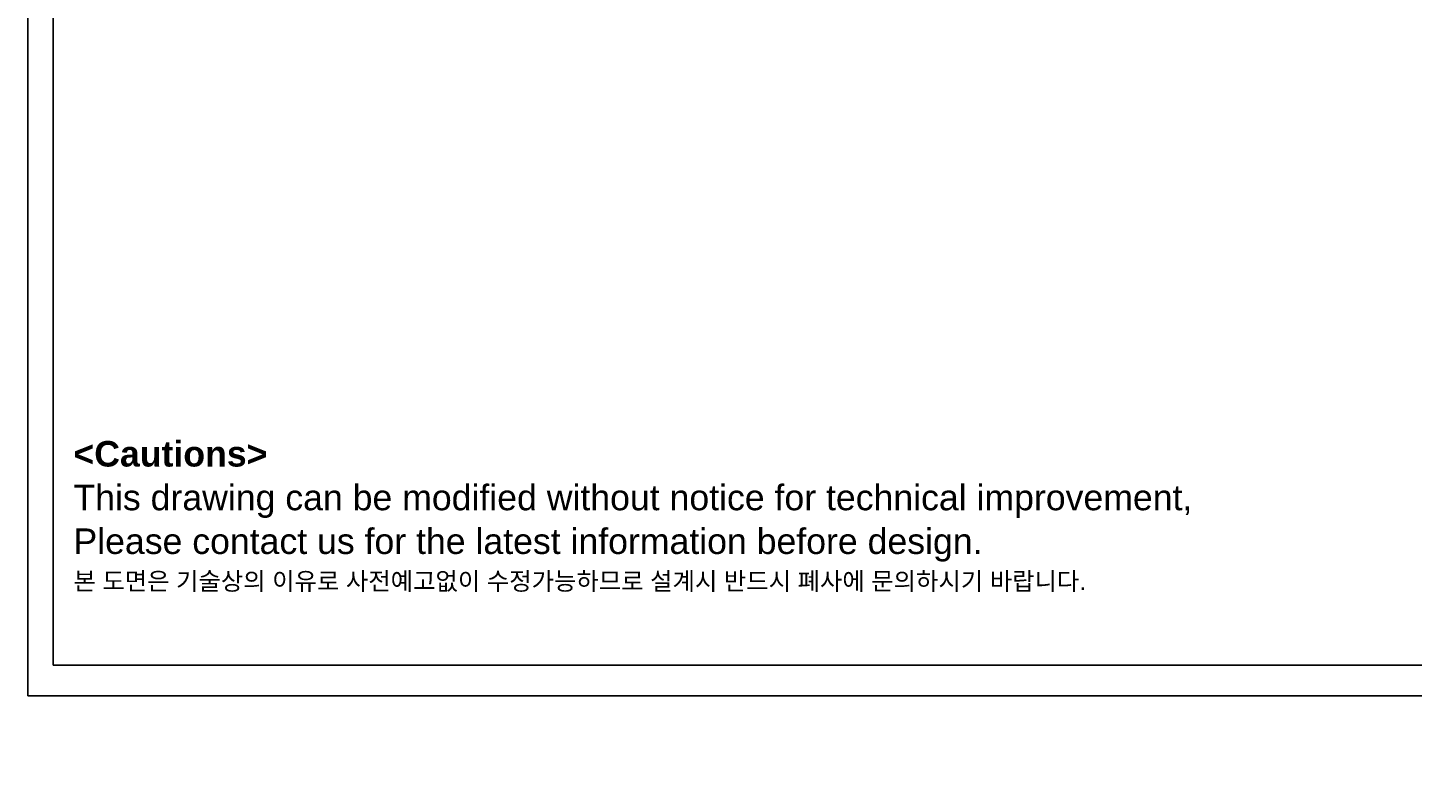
# Model space of a CAD drawing. Extents: x -336 to 855, y -4279 to -3403.
# Tile 1 of 19: x -336 to 207, y -4279 to -3983. Entities that reach past the tile are written whole.
import ezdxf

# ---------------------------------------------------------------- set-up
doc = ezdxf.new("R2010")
doc.units = 0
doc.header["$LTSCALE"] = 25.4
doc.layers.get('0').update_dxf_attribs({"linetype": 'CONTINUOUS'})
doc.layers.add('ATA-TEXT', color=7, linetype='CONTINUOUS')
doc.styles.add('주 문자 (ISO)', font='arial.ttf')

# ---------------------------------------------------------------- blocks, each defined once
blk = doc.blocks.new('ata-Border-A0-002')
at = {"color": 253, "ltscale": 0.5}
for p, q in [((0, 841), (0, 0)), ((0, 0), (1189, 0))]:
    blk.add_line(p, q, dxfattribs=at)
for p, q in [((10, 12), (10, 829)), ((1179, 12), (10, 12))]:
    blk.add_line(p, q)

msp = doc.modelspace()

# ---------------------------------------------------------------- block references
msp.add_blockref('ata-Border-A0-002', (-335.5170961, -4244.367403))

# ---------------------------------------------------------------- texts
at = {"layer": 'ATA-TEXT', "color": 7, "insert": (-317.5845594, -4144.5576932), "char_height": 3.4999999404, "attachment_point": 1, "line_spacing_factor": 1.027748, "style": '주 문자 (ISO)'}
msp.add_mtext('{\\fArial|b1|i0|c129|p34;\\H2.85714x;<Cautions> }\\P{\\fArial|b0|i0|c129|p34;\\H2.85714x;This drawing can be modified without notice for technical improvement,}\\P{\\fArial|b0|i0|c129|p34;\\H2.85714x;Please contact us for the latest information before design.}\\P{\\fGulim|b0|i0|c129|p50;\\H2.00000x;본 도면은 기술상의 이유로 사전예고없이 수정가능하므로 설계시 반드시 폐사에 문의하시기 바랍니다}{\\fArial|b0|i0|c129|p34;\\H2.00000x;.}', dxfattribs=at)

doc.saveas('drawing.dxf')
